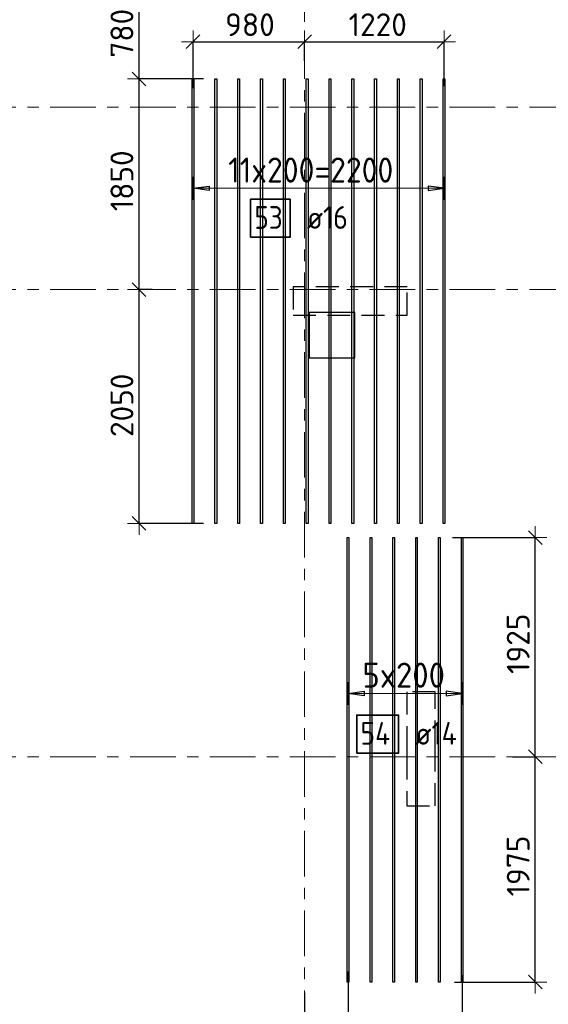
# Model space of a CAD drawing. Header units: metres. Extents: x -38 to 98, y -15 to 19.
# Tile 4 of 64: x 2 to 6.64, y 1.13 to 9.77. Entities that reach past the tile are written whole.
import ezdxf

# ---------------------------------------------------------------- set-up
doc = ezdxf.new("R2010")
doc.units = ezdxf.units.M
doc.header["$PDMODE"] = 65
for name, pattern in [('______11', [0.5, 0.4, -0.05, 0, -0.05]), ('______2', [0.27, 0.2, -0.07]), ('______5', [1.1, 0.8, -0.1, 0.1, -0.1])]:
    doc.linetypes.add(name, pattern=pattern)
for name, color, linetype, lineweight in [('XR$2$Осевая линия (1)', 7, '______5', 13), ('XR$3$Перекрытие (1)', 7, 'Continuous', 35), ('XR$3$Размерная линия (1)', 7, 'Continuous', 13), ('XR$5$Стена (1)', 7, 'Continuous', 35)]:
    doc.layers.add(name, color=color, linetype=linetype, lineweight=lineweight)
doc.layers.add('XR$3$Арм.стержн.Доп. Арм. верхн.зоны У', color=7, linetype='Continuous', lineweight=35, true_color=0x739641)
doc.styles.add('ISOCPEUR', font='txt')
doc.dimstyles.new('DIMSTYLE_3', dxfattribs={"dimtxt": 0.2, "dimasz": 0.2, "dimexe": 0, "dimexo": 0, "dimgap": 0.1, "dimtad": 2, "dimdec": 0, "dimlfac": 1000, "dimrnd": 5, "dimzin": 12, "dimdsep": 46, "dimtxsty": 'ISOCPEUR', "dimblk1": 'ALL_ML_STRICH', "dimblk2": 'ALL_ML_STRICH', "dimsah": 1, "dimcen": 0, "dimclrd": 7, "dimclre": 256, "dimclrt": 7, "dimadec": 0, "dimazin": 0, "dimtfac": 1, "dimtdec": 0, "dimtix": 1, "dimtmove": 2, "dimatfit": 3, "dimfxl": 0, "dimtzin": 0, "dimlwd": 0, "dimlwe": -3, "dimarcsym": 0})
doc.dimstyles.new('DIMSTYLE_7', dxfattribs={"dimtxt": 0.2, "dimasz": 0.2, "dimexe": 0, "dimexo": 0, "dimgap": 0.1, "dimtad": 2, "dimdec": 0, "dimlfac": 1000, "dimrnd": 5, "dimzin": 12, "dimdsep": 46, "dimtxsty": 'ISOCPEUR', "dimblk1": 'ALL_ML_STRICH', "dimblk2": 'ALL_ML_STRICH', "dimsah": 1, "dimcen": 0, "dimclrd": 7, "dimclre": 256, "dimclrt": 7, "dimadec": 0, "dimazin": 0, "dimtfac": 1, "dimtdec": 0, "dimtix": 1, "dimtmove": 2, "dimatfit": 3, "dimfxl": 0, "dimtvp": 1.2, "dimtzin": 0, "dimlwd": 0, "dimlwe": -3, "dimarcsym": 0})

# ---------------------------------------------------------------- blocks, each defined once
blk = doc.blocks.new('ALL_ML_STRICH')
at = {"color": 0, "linetype": 'ByBlock', "lineweight": -2}
for p, q in [((0, -0.5), (0, 0.5)), ((-1, 0), (0.5, 0)), ((-0.3, -0.3), (0.3, 0.3))]:
    blk.add_line(p, q, dxfattribs=at)
blk = doc.blocks.new('*D46')
at = {"layer": 'DEFPOINTS', "color": 7, "linetype": 'Continuous', "lineweight": 13, "transparency": 33554687}
for p in [(6.302, 3.3), (5.794, 1.3236), (6.5221, 1.3236)]:
    blk.add_point(p, dxfattribs=at)
at = {"layer": 'XR$3$Размерная линия (1)', "color": 9, "linetype": 'Continuous', "lineweight": -2, "true_color": 0xc7c7c7, "transparency": 33554687}
for p, q in [((6.322, 3.3), (6.5221, 3.3)), ((5.814, 1.3236), (6.5221, 1.3236))]:
    blk.add_line(p, q, dxfattribs=at)
at = {"layer": 'XR$3$Размерная линия (1)', "color": 7, "linetype": 'Continuous', "lineweight": -2, "transparency": 33554687}
blk.add_line((6.5221, 1.3236), (6.5221, 3.3), dxfattribs=at)
at = {"layer": 'XR$3$Размерная линия (1)', "color": 7, "linetype": 'Continuous', "lineweight": 13, "transparency": 33554687, "xscale": 0.2, "yscale": 0.2, "zscale": 0.2}
for p, rotation in [((6.5221, 3.3), 90), ((6.5221, 1.3236), 270)]:
    blk.add_blockref('ALL_ML_STRICH', p, dxfattribs=dict(at, rotation=rotation))
at = {"layer": 'XR$3$Размерная линия (1)', "color": 7, "linetype": 'Continuous', "lineweight": 13, "transparency": 33554687, "insert": (6.3721, 2.3418), "char_height": 0.2, "width": 0.8, "attachment_point": 5, "rotation": 90, "style": 'ISOCPEUR'}
blk.add_mtext('\\A1;{1975}', dxfattribs=at)
blk = doc.blocks.new('*D47')
at = {"layer": 'DEFPOINTS', "color": 7, "linetype": 'Continuous', "lineweight": 13, "transparency": 33554687}
for p in [(5.7755, 5.2236), (6.302, 3.3), (6.5221, 3.3)]:
    blk.add_point(p, dxfattribs=at)
at = {"layer": 'XR$3$Размерная линия (1)', "color": 9, "linetype": 'Continuous', "lineweight": -2, "true_color": 0xc7c7c7, "transparency": 33554687}
for p, q in [((5.7955, 5.2236), (6.5221, 5.2236)), ((6.322, 3.3), (6.5221, 3.3))]:
    blk.add_line(p, q, dxfattribs=at)
at = {"layer": 'XR$3$Размерная линия (1)', "color": 7, "linetype": 'Continuous', "lineweight": -2, "transparency": 33554687}
blk.add_line((6.5221, 3.3), (6.5221, 5.2236), dxfattribs=at)
at = {"layer": 'XR$3$Размерная линия (1)', "color": 7, "linetype": 'Continuous', "lineweight": 13, "transparency": 33554687, "xscale": 0.2, "yscale": 0.2, "zscale": 0.2}
for p, rotation in [((6.5221, 5.2236), 90), ((6.5221, 3.3), 270)]:
    blk.add_blockref('ALL_ML_STRICH', p, dxfattribs=dict(at, rotation=rotation))
at = {"layer": 'XR$3$Размерная линия (1)', "color": 7, "linetype": 'Continuous', "lineweight": 13, "transparency": 33554687, "insert": (6.3721, 4.2918), "char_height": 0.2, "width": 0.8, "attachment_point": 5, "rotation": 90, "style": 'ISOCPEUR'}
blk.add_mtext('\\A1;{1925}', dxfattribs=at)
blk = doc.blocks.new('*D48')
at = {"layer": 'DEFPOINTS', "color": 7, "linetype": 'Continuous', "lineweight": 13, "transparency": 33554687}
for p in [(3.1839, 7.4), (3.0489, 5.3484), (3.6335, 5.3484)]:
    blk.add_point(p, dxfattribs=at)
at = {"layer": 'XR$3$Размерная линия (1)', "color": 9, "linetype": 'Continuous', "lineweight": -2, "true_color": 0xc7c7c7, "transparency": 33554687}
for p, q in [((3.1639, 7.4), (3.0489, 7.4)), ((3.6135, 5.3484), (3.0489, 5.3484))]:
    blk.add_line(p, q, dxfattribs=at)
at = {"layer": 'XR$3$Размерная линия (1)', "color": 7, "linetype": 'Continuous', "lineweight": -2, "transparency": 33554687}
blk.add_line((3.0489, 5.3484), (3.0489, 7.4), dxfattribs=at)
at = {"layer": 'XR$3$Размерная линия (1)', "color": 7, "linetype": 'Continuous', "lineweight": 13, "transparency": 33554687, "xscale": 0.2, "yscale": 0.2, "zscale": 0.2}
for p, rotation in [((3.0489, 7.4), 90), ((3.0489, 5.3484), 270)]:
    blk.add_blockref('ALL_ML_STRICH', p, dxfattribs=dict(at, rotation=rotation))
at = {"layer": 'XR$3$Размерная линия (1)', "color": 7, "linetype": 'Continuous', "lineweight": 13, "transparency": 33554687, "insert": (2.8989, 6.3842), "char_height": 0.2, "width": 0.8, "attachment_point": 5, "rotation": 90, "style": 'ISOCPEUR'}
blk.add_mtext('\\A1;{2050}', dxfattribs=at)
blk = doc.blocks.new('*D49')
at = {"layer": 'DEFPOINTS', "color": 7, "linetype": 'Continuous', "lineweight": 13, "transparency": 33554687}
for p in [(3.6335, 9.2484), (3.0489, 7.4), (3.1839, 7.4)]:
    blk.add_point(p, dxfattribs=at)
at = {"layer": 'XR$3$Размерная линия (1)', "color": 9, "linetype": 'Continuous', "lineweight": -2, "true_color": 0xc7c7c7, "transparency": 33554687}
for p, q in [((3.6135, 9.2484), (3.0489, 9.2484)), ((3.1639, 7.4), (3.0489, 7.4))]:
    blk.add_line(p, q, dxfattribs=at)
at = {"layer": 'XR$3$Размерная линия (1)', "color": 7, "linetype": 'Continuous', "lineweight": -2, "transparency": 33554687}
blk.add_line((3.0489, 7.4), (3.0489, 9.2484), dxfattribs=at)
at = {"layer": 'XR$3$Размерная линия (1)', "color": 7, "linetype": 'Continuous', "lineweight": 13, "transparency": 33554687, "xscale": 0.2, "yscale": 0.2, "zscale": 0.2}
for p, rotation in [((3.0489, 9.2484), 90), ((3.0489, 7.4), 270)]:
    blk.add_blockref('ALL_ML_STRICH', p, dxfattribs=dict(at, rotation=rotation))
at = {"layer": 'XR$3$Размерная линия (1)', "color": 7, "linetype": 'Continuous', "lineweight": 13, "transparency": 33554687, "insert": (2.8989, 8.3542), "char_height": 0.2, "width": 0.8, "attachment_point": 5, "rotation": 90, "style": 'ISOCPEUR'}
blk.add_mtext('\\A1;{1850}', dxfattribs=at)
blk = doc.blocks.new('*D50')
at = {"layer": 'DEFPOINTS', "color": 7, "linetype": 'Continuous', "lineweight": 13, "transparency": 33554687}
for p in [(3.7337, 10.0295), (3.0489, 9.2484), (3.6335, 9.2484)]:
    blk.add_point(p, dxfattribs=at)
at = {"layer": 'XR$3$Размерная линия (1)', "color": 9, "linetype": 'Continuous', "lineweight": -2, "true_color": 0xc7c7c7, "transparency": 33554687}
for p, q in [((3.7137, 10.0295), (3.0489, 10.0295)), ((3.6135, 9.2484), (3.0489, 9.2484))]:
    blk.add_line(p, q, dxfattribs=at)
at = {"layer": 'XR$3$Размерная линия (1)', "color": 7, "linetype": 'Continuous', "lineweight": -2, "transparency": 33554687}
blk.add_line((3.0489, 9.2484), (3.0489, 10.0295), dxfattribs=at)
at = {"layer": 'XR$3$Размерная линия (1)', "color": 7, "linetype": 'Continuous', "lineweight": 13, "transparency": 33554687, "xscale": 0.2, "yscale": 0.2, "zscale": 0.2}
for p, rotation in [((3.0489, 10.0295), 90), ((3.0489, 9.2484), 270)]:
    blk.add_blockref('ALL_ML_STRICH', p, dxfattribs=dict(at, rotation=rotation))
at = {"layer": 'XR$3$Размерная линия (1)', "color": 7, "linetype": 'Continuous', "lineweight": 13, "transparency": 33554687, "insert": (2.8989, 9.649), "char_height": 0.2, "width": 0.6, "attachment_point": 5, "rotation": 90, "style": 'ISOCPEUR'}
blk.add_mtext('\\A1;{780}', dxfattribs=at)
blk = doc.blocks.new('*D97')
at = {"layer": 'DEFPOINTS', "color": 7, "linetype": 'Continuous', "lineweight": 13, "transparency": 33554687}
for p in [(3.5222, 9.574), (4.5, 9.3855), (3.5222, 9.1473)]:
    blk.add_point(p, dxfattribs=at)
at = {"layer": 'XR$3$Размерная линия (1)', "color": 9, "linetype": 'Continuous', "lineweight": -2, "true_color": 0xc7c7c7, "transparency": 33554687}
for p, q in [((3.5222, 9.1673), (3.5222, 9.574)), ((4.5, 9.4055), (4.5, 9.574))]:
    blk.add_line(p, q, dxfattribs=at)
at = {"layer": 'XR$3$Размерная линия (1)', "color": 7, "linetype": 'Continuous', "lineweight": -2, "transparency": 33554687}
blk.add_line((3.5222, 9.574), (4.5, 9.574), dxfattribs=at)
at = {"layer": 'XR$3$Размерная линия (1)', "color": 7, "linetype": 'Continuous', "lineweight": 13, "transparency": 33554687, "xscale": 0.2, "yscale": 0.2, "zscale": 0.2, "rotation": 180}
blk.add_blockref('ALL_ML_STRICH', (3.5222, 9.574), dxfattribs=at)
at = {"layer": 'XR$3$Размерная линия (1)', "color": 7, "linetype": 'Continuous', "lineweight": 13, "transparency": 33554687, "xscale": 0.2, "yscale": 0.2, "zscale": 0.2}
blk.add_blockref('ALL_ML_STRICH', (4.5, 9.574), dxfattribs=at)
at = {"layer": 'XR$3$Размерная линия (1)', "color": 7, "linetype": 'Continuous', "lineweight": 13, "transparency": 33554687, "insert": (4.0211, 9.724), "char_height": 0.2, "width": 0.6, "attachment_point": 5, "style": 'ISOCPEUR'}
blk.add_mtext('\\A1;{980}', dxfattribs=at)
blk = doc.blocks.new('*D98')
at = {"layer": 'DEFPOINTS', "color": 7, "linetype": 'Continuous', "lineweight": 13, "transparency": 33554687}
for p in [(4.5, 9.574), (4.5, 9.3855), (5.7222, 9.1649)]:
    blk.add_point(p, dxfattribs=at)
at = {"layer": 'XR$3$Размерная линия (1)', "color": 9, "linetype": 'Continuous', "lineweight": -2, "true_color": 0xc7c7c7, "transparency": 33554687}
for p, q in [((4.5, 9.4055), (4.5, 9.574)), ((5.7222, 9.1849), (5.7222, 9.574))]:
    blk.add_line(p, q, dxfattribs=at)
at = {"layer": 'XR$3$Размерная линия (1)', "color": 7, "linetype": 'Continuous', "lineweight": -2, "transparency": 33554687}
blk.add_line((4.5, 9.574), (5.7222, 9.574), dxfattribs=at)
at = {"layer": 'XR$3$Размерная линия (1)', "color": 7, "linetype": 'Continuous', "lineweight": 13, "transparency": 33554687, "xscale": 0.2, "yscale": 0.2, "zscale": 0.2, "rotation": 180}
blk.add_blockref('ALL_ML_STRICH', (4.5, 9.574), dxfattribs=at)
at = {"layer": 'XR$3$Размерная линия (1)', "color": 7, "linetype": 'Continuous', "lineweight": 13, "transparency": 33554687, "xscale": 0.2, "yscale": 0.2, "zscale": 0.2}
blk.add_blockref('ALL_ML_STRICH', (5.7222, 9.574), dxfattribs=at)
at = {"layer": 'XR$3$Размерная линия (1)', "color": 7, "linetype": 'Continuous', "lineweight": 13, "transparency": 33554687, "insert": (5.1411, 9.724), "char_height": 0.2, "width": 0.8, "attachment_point": 5, "style": 'ISOCPEUR'}
blk.add_mtext('\\A1;{1220}', dxfattribs=at)
blk = doc.blocks.new('*D105')
at = {"layer": 'DEFPOINTS', "color": 7, "linetype": 'Continuous', "lineweight": 13, "transparency": 33554687}
for p in [(4.881, 1.4367), (4.5, 1.2476), (4.5, 0.7994)]:
    blk.add_point(p, dxfattribs=at)
at = {"layer": 'XR$3$Размерная линия (1)', "color": 9, "linetype": 'Continuous', "lineweight": -2, "true_color": 0xc7c7c7, "transparency": 33554687}
for p, q in [((4.881, 1.4167), (4.881, 0.7994)), ((4.5, 1.2276), (4.5, 0.7994))]:
    blk.add_line(p, q, dxfattribs=at)
at = {"layer": 'XR$3$Размерная линия (1)', "color": 7, "linetype": 'Continuous', "lineweight": -2, "transparency": 33554687}
blk.add_line((4.5, 0.7994), (4.881, 0.7994), dxfattribs=at)
at = {"layer": 'XR$3$Размерная линия (1)', "color": 7, "linetype": 'Continuous', "lineweight": 13, "transparency": 33554687, "xscale": 0.2, "yscale": 0.2, "zscale": 0.2, "rotation": 180}
blk.add_blockref('ALL_ML_STRICH', (4.5, 0.7994), dxfattribs=at)
at = {"layer": 'XR$3$Размерная линия (1)', "color": 7, "linetype": 'Continuous', "lineweight": 13, "transparency": 33554687, "xscale": 0.2, "yscale": 0.2, "zscale": 0.2}
blk.add_blockref('ALL_ML_STRICH', (4.881, 0.7994), dxfattribs=at)
at = {"layer": 'XR$3$Размерная линия (1)', "color": 7, "linetype": 'Continuous', "lineweight": 13, "transparency": 33554687, "insert": (4.1702, 0.95), "char_height": 0.2, "width": 0.6, "attachment_point": 5, "style": 'ISOCPEUR'}
blk.add_mtext('\\A1;{380}', dxfattribs=at)
blk = doc.blocks.new('*D106')
at = {"layer": 'DEFPOINTS', "color": 7, "linetype": 'Continuous', "lineweight": 13, "transparency": 33554687}
for p in [(4.881, 1.4367), (5.881, 1.4052), (4.881, 0.7994)]:
    blk.add_point(p, dxfattribs=at)
at = {"layer": 'XR$3$Размерная линия (1)', "color": 9, "linetype": 'Continuous', "lineweight": -2, "true_color": 0xc7c7c7, "transparency": 33554687}
for p, q in [((4.881, 1.4167), (4.881, 0.7994)), ((5.881, 1.3852), (5.881, 0.7994))]:
    blk.add_line(p, q, dxfattribs=at)
at = {"layer": 'XR$3$Размерная линия (1)', "color": 7, "linetype": 'Continuous', "lineweight": -2, "transparency": 33554687}
blk.add_line((4.881, 0.7994), (5.881, 0.7994), dxfattribs=at)
at = {"layer": 'XR$3$Размерная линия (1)', "color": 7, "linetype": 'Continuous', "lineweight": 13, "transparency": 33554687, "xscale": 0.2, "yscale": 0.2, "zscale": 0.2, "rotation": 180}
blk.add_blockref('ALL_ML_STRICH', (4.881, 0.7994), dxfattribs=at)
at = {"layer": 'XR$3$Размерная линия (1)', "color": 7, "linetype": 'Continuous', "lineweight": 13, "transparency": 33554687, "xscale": 0.2, "yscale": 0.2, "zscale": 0.2}
blk.add_blockref('ALL_ML_STRICH', (5.881, 0.7994), dxfattribs=at)
at = {"layer": 'XR$3$Размерная линия (1)', "color": 7, "linetype": 'Continuous', "lineweight": 13, "transparency": 33554687, "insert": (5.411, 0.9494), "char_height": 0.2, "width": 0.8, "attachment_point": 5, "style": 'ISOCPEUR'}
blk.add_mtext('\\A1;{1000}', dxfattribs=at)

msp = doc.modelspace()

# ---------------------------------------------------------------- linework, layer by layer
at = {"layer": 'XR$2$Осевая линия (1)', "color": 253, "linetype": '______11', "lineweight": 13, "true_color": 0xa0a0a0, "transparency": 33554687}
for p, q in [((4.5, -2.65), (4.5, 18.35)), ((-2.63, 9), (62.6, 9)), ((-2.63, 7.4), (62.6, 7.4)), ((-2.63, 3.3), (62.6, 3.3))]:
    msp.add_line(p, q, dxfattribs=at)
at = {"layer": 'XR$3$Арм.стержн.Доп. Арм. верхн.зоны У', "color": 253, "linetype": 'Continuous', "lineweight": -3, "true_color": 0xa0a0a0, "transparency": 33554687}
for p, q in [((3.5222, 8.2884), (3.5222, 8.3884)), ((5.7222, 8.2884), (5.7222, 8.3884)), ((3.5222, 8.2884), (3.5222, 8.1884)), ((5.7222, 8.2884), (5.7222, 8.1884)), ((4.881, 3.8564), (4.881, 3.9564)), ((5.881, 3.8564), (5.881, 3.9564)), ((4.881, 3.8564), (4.881, 3.7564)), ((5.881, 3.8564), (5.881, 3.7564))]:
    msp.add_line(p, q, dxfattribs=at)
at = {"layer": 'XR$3$Арм.стержн.Доп. Арм. верхн.зоны У', "color": 7, "linetype": 'Continuous', "lineweight": 25, "transparency": 33554687}
for p, q in [((3.5222, 8.2884), (3.6622, 8.3084)), ((3.6622, 8.3084), (3.6622, 8.2684)), ((5.7222, 8.2884), (5.5822, 8.3084)), ((5.5822, 8.3084), (5.5822, 8.2684)), ((3.6622, 8.2684), (3.5222, 8.2884)), ((5.5822, 8.2684), (5.7222, 8.2884)), ((4.881, 3.8564), (5.021, 3.8764)), ((5.021, 3.8364), (4.881, 3.8564)), ((5.021, 3.8764), (5.021, 3.8364)), ((5.881, 3.8564), (5.741, 3.8764)), ((5.741, 3.8764), (5.741, 3.8364)), ((5.741, 3.8364), (5.881, 3.8564))]:
    msp.add_line(p, q, dxfattribs=at)
at = {"layer": 'XR$3$Арм.стержн.Доп. Арм. верхн.зоны У', "color": 7, "linetype": 'Continuous', "lineweight": 13, "transparency": 33554687}
for p, q in [((3.5222, 8.2884), (3.5222, 8.2884)), ((5.7222, 8.2884), (5.7222, 8.2884)), ((4.881, 3.8564), (4.881, 3.8564)), ((4.881, 3.8564), (5.881, 3.8564)), ((5.881, 3.8564), (5.881, 3.8564))]:
    msp.add_line(p, q, dxfattribs=at)
at = {"layer": 'XR$3$Арм.стержн.Доп. Арм. верхн.зоны У', "color": 7, "linetype": 'Continuous', "lineweight": 25, "transparency": 33554687}
for points in [[(3.5142, 5.3484), (3.5142, 9.2484), (3.5302, 9.2484), (3.5302, 5.3484), (3.5142, 5.3484)], [(3.7142, 5.3484), (3.7142, 9.2484), (3.7302, 9.2484), (3.7302, 5.3484), (3.7142, 5.3484)], [(3.9142, 5.3484), (3.9142, 9.2484), (3.9302, 9.2484), (3.9302, 5.3484), (3.9142, 5.3484)], [(4.1142, 5.3484), (4.1142, 9.2484), (4.1302, 9.2484), (4.1302, 5.3484), (4.1142, 5.3484)], [(4.3142, 5.3484), (4.3142, 9.2484), (4.3302, 9.2484), (4.3302, 5.3484), (4.3142, 5.3484)], [(4.5142, 5.3484), (4.5142, 9.2484), (4.5302, 9.2484), (4.5302, 5.3484), (4.5142, 5.3484)], [(4.7142, 5.3484), (4.7142, 9.2484), (4.7302, 9.2484), (4.7302, 5.3484), (4.7142, 5.3484)], [(4.9142, 5.3484), (4.9142, 9.2484), (4.9302, 9.2484), (4.9302, 5.3484), (4.9142, 5.3484)], [(5.1142, 5.3484), (5.1142, 9.2484), (5.1302, 9.2484), (5.1302, 5.3484), (5.1142, 5.3484)], [(5.3142, 5.3484), (5.3142, 9.2484), (5.3302, 9.2484), (5.3302, 5.3484), (5.3142, 5.3484)], [(5.5142, 5.3484), (5.5142, 9.2484), (5.5302, 9.2484), (5.5302, 5.3484), (5.5142, 5.3484)], [(5.7142, 5.3484), (5.7142, 9.2484), (5.7302, 9.2484), (5.7302, 5.3484), (5.7142, 5.3484)], [(4.874, 1.3236), (4.874, 5.2236), (4.888, 5.2236), (4.888, 1.3236), (4.874, 1.3236)], [(5.074, 1.3236), (5.074, 5.2236), (5.088, 5.2236), (5.088, 1.3236), (5.074, 1.3236)], [(5.274, 1.3236), (5.274, 5.2236), (5.288, 5.2236), (5.288, 1.3236), (5.274, 1.3236)], [(5.474, 1.3236), (5.474, 5.2236), (5.488, 5.2236), (5.488, 1.3236), (5.474, 1.3236)], [(5.674, 1.3236), (5.674, 5.2236), (5.688, 5.2236), (5.688, 1.3236), (5.674, 1.3236)], [(5.874, 1.3236), (5.874, 5.2236), (5.888, 5.2236), (5.888, 1.3236), (5.874, 1.3236)]]:
    msp.add_lwpolyline(points, dxfattribs=at)
at = {"layer": 'XR$3$Арм.стержн.Доп. Арм. верхн.зоны У', "color": 7, "linetype": 'Continuous', "lineweight": 13, "transparency": 33554687}
msp.add_lwpolyline([(3.5222, 8.2884), (3.6812, 8.2884), (3.6812, 8.2884), (5.7222, 8.2884)], dxfattribs=at)
at = {"layer": 'XR$3$Арм.стержн.Доп. Арм. верхн.зоны У', "color": 7, "linetype": 'Continuous', "lineweight": 35, "transparency": 33554687}
for points in [[(4.0261, 7.8591), (4.3728, 7.8591), (4.3728, 8.1925), (4.0261, 8.1925), (4.0261, 7.8591)], [(4.9566, 3.3325), (5.3233, 3.3325), (5.3233, 3.6659), (4.9566, 3.6659), (4.9566, 3.3325)]]:
    msp.add_lwpolyline(points, dxfattribs=at)
at = {"layer": 'XR$3$Перекрытие (1)', "color": 7, "linetype": 'Continuous', "lineweight": 25, "transparency": 33554687}
for p, q in [((4.54, 7.2), (4.54, 6.8)), ((4.94, 7.2), (4.54, 7.2)), ((4.94, 6.8), (4.94, 7.2)), ((4.54, 6.8), (4.94, 6.8))]:
    msp.add_line(p, q, dxfattribs=at)
at = {"layer": 'XR$5$Стена (1)', "color": 253, "linetype": '______2', "lineweight": -3, "true_color": 0xa0a0a0, "transparency": 33554687}
for p, q in [((5.4, 7.425), (4.4, 7.425)), ((4.4, 7.425), (4.4, 7.175)), ((5.4, 7.175), (5.4, 7.425)), ((4.4, 7.175), (5.4, 7.175)), ((5.645, 3.87), (5.395, 3.87)), ((5.395, 3.87), (5.395, 3.42)), ((5.645, 3.42), (5.645, 3.87)), ((5.395, 3.42), (5.395, 3.3)), ((5.645, 3.3), (5.645, 3.42)), ((5.395, 3.3), (5.395, 2.87)), ((5.645, 2.87), (5.645, 3.3)), ((5.395, 2.87), (5.645, 2.87))]:
    msp.add_line(p, q, dxfattribs=at)

# ---------------------------------------------------------------- texts
at = {"layer": 'XR$3$Арм.стержн.Доп. Арм. верхн.зоны У', "color": 7, "linetype": 'Continuous', "lineweight": 13, "transparency": 33554687, "char_height": 0.22, "attachment_point": 7, "style": 'ISOCPEUR'}
for s, insert, width in [('\\W0.92;11x200=2200', (3.8302, 8.3384), 1.706474), ('\\W0.95;5x200', (5.007, 3.9064), 0.873359)]:
    msp.add_mtext(s, dxfattribs=dict(at, insert=insert, width=width))
at = {"layer": 'XR$3$Арм.стержн.Доп. Арм. верхн.зоны У', "color": 7, "linetype": 'Continuous', "lineweight": 25, "transparency": 33554687, "char_height": 0.2, "attachment_point": 7, "style": 'ISOCPEUR'}
for s, insert, width in [('\\W0.87;53', (4.0595, 7.9325), 0.367208), ('\\W0.89; ø16 ', (4.4061, 7.9325), 0.749105), ('\\W0.88;54', (4.9899, 3.4059), 0.387995), ('\\W0.89; ø14 ', (5.3566, 3.4059), 0.769432)]:
    msp.add_mtext(s, dxfattribs=dict(at, insert=insert, width=width))

# ---------------------------------------------------------------- dimensions: what is measured, and where the dimension line sits
at = {"layer": 'XR$3$Размерная линия (1)', "color": 7, "linetype": 'Continuous', "lineweight": 13, "transparency": 33554687}
for base, p1, p2, picture, middle in [((3.0489, 10.0295), (3.6135, 9.2484), (3.7137, 10.0295), '*D50', (2.8989, 9.649)), ((3.0489, 9.2484), (3.1639, 7.4), (3.6135, 9.2484), '*D49', (2.8989, 8.3542)), ((3.0489, 7.4), (3.6135, 5.3484), (3.1639, 7.4), '*D48', (2.8989, 6.3842)), ((6.5221, 5.2236), (6.322, 3.3), (5.7955, 5.2236), '*D47', (6.3721, 4.2918)), ((6.5221, 3.3), (5.814, 1.3236), (6.322, 3.3), '*D46', (6.3721, 2.3418))]:
    dim = msp.add_linear_dim(base=base, p1=p1, p2=p2, angle=90, dimstyle='DIMSTYLE_3', override={"dimpost": '<>', "dimclrd": 7, "dimclre": 9, "dimclrt": 7, "dimlwd": 0, "dimlwe": 65533}, dxfattribs=at)
    dim.commit()
    dim.dimension.update_dxf_attribs({"geometry": picture, "text_midpoint": middle, "dimtype": 160})
for base, p1, p2, dimstyle, picture, middle in [((4.5, 9.574), (3.5222, 9.1673), (4.5, 9.4055), 'DIMSTYLE_3', '*D97', (4.0211, 9.724)), ((5.7222, 9.574), (4.5, 9.4055), (5.7222, 9.1849), 'DIMSTYLE_3', '*D98', (5.1411, 9.724)), ((4.881, 0.7994), (4.5, 1.2276), (4.881, 1.4167), 'DIMSTYLE_7', '*D105', (4.1702, 0.95)), ((5.881, 0.7994), (4.881, 1.4167), (5.881, 1.3852), 'DIMSTYLE_3', '*D106', (5.411, 0.9494))]:
    dim = msp.add_linear_dim(base=base, p1=p1, p2=p2, dimstyle=dimstyle, override={"dimpost": '<>', "dimclrd": 7, "dimclre": 9, "dimclrt": 7, "dimlwd": 0, "dimlwe": 65533}, dxfattribs=at)
    dim.commit()
    dim.dimension.update_dxf_attribs({"geometry": picture, "text_midpoint": middle, "dimtype": 160})

doc.saveas('drawing.dxf')
